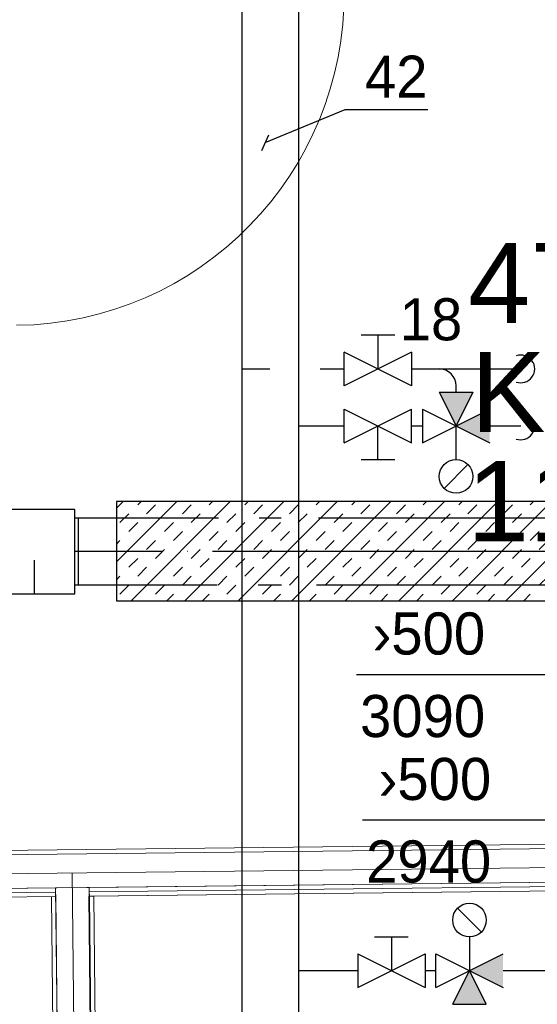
# Model space of a CAD drawing. Header units: millimetres. Extents: x 0 to 83130, y 0 to 53088.
# Tile 17 of 105: x 9964 to 11502, y 25007 to 27930. Entities that reach past the tile are written whole.
import ezdxf
from ezdxf.enums import TextEntityAlignment as Align

# ---------------------------------------------------------------- set-up
doc = ezdxf.new("R2010")
doc.units = ezdxf.units.MM
doc.header["$LTSCALE"] = 50
doc.header["$MEASUREMENT"] = 0
doc.header["$PDMODE"] = 1
for name, pattern in [('2V-CENT', [23, 20, -1.5, 0, -1.5]), ('V-KU', [2, 1, 1]), ('V-V', [2, 1, 1])]:
    doc.linetypes.add(name, pattern=pattern)
doc.layers.get('0').update_dxf_attribs({"linetype": 'CONTINUOUS'})
for name, color, linetype in [('20604A200D001$0$832 Rominfo', 7, 'CONTINUOUS'), ('V060-', 3, 'CONTINUOUS'), ('V061-', 1, 'CONTINUOUS'), ('V110', 1, 'CONTINUOUS'), ('V110-', 6, 'CONTINUOUS'), ('V111-', 1, 'CONTINUOUS'), ('xref', 7, 'CONTINUOUS')]:
    doc.layers.add(name, color=color, linetype=linetype)
for name, color, linetype, lineweight in [('20604A200D001$0$A-AREA', 32, 'CONTINUOUS', 9), ('20604A200D001$0$A-DOOR', 31, 'CONTINUOUS', 13), ('20604A200D001$0$A-WALL', 7, 'CONTINUOUS', 13)]:
    doc.layers.add(name, color=color, linetype=linetype, lineweight=lineweight)
doc.styles.add('20604A200D001$0$Arial', font='arial.ttf', dxfattribs={"height": 238.125})
doc.styles.add('FISO', font='fiso')
doc.styles.add('SIMPLEX', font='SIMPLEX')

# ---------------------------------------------------------------- blocks, each defined once
blk = doc.blocks.new('LD_P')
for p, q in [((-0.5, 0.5), (-0.5, -0.5)), ((0.5, 0.5), (-0.5, 0.5)), ((0.5, -0.5), (0.5, 0.5)), ((-0.5, -0.5), (0.5, -0.5))]:
    blk.add_line(p, q)
at = {"color": 1}
for p, q in [((-0.3, 0.5), (-0.3, 0.1)), ((0.1, 0.5), (0.1, 0.1)), ((-0.1, -0.5), (-0.1, -0.1)), ((0.3, -0.5), (0.3, -0.1))]:
    blk.add_line(p, q, dxfattribs=at)
blk = doc.blocks.new('C3A', base_point=(16246, 22590.5))
at = {"color": 0, "linetype": 'ByBlock'}
blk.add_line((16247, 22590.5), (16246, 22590.5), dxfattribs=at)
blk = doc.blocks.new('K3A', base_point=(16246, 22590.5))
at = {"color": 0, "linetype": 'ByBlock'}
for p, q in [((16246, 22591), (16247, 22591)), ((16247, 22591), (16247, 22590)), ((16247, 22590), (16246, 22590))]:
    blk.add_line(p, q, dxfattribs=at)
blk = doc.blocks.new('33A', base_point=(16246, 22590.5))
blk.add_point((16247, 22590.5))
at = {"color": 0, "linetype": 'ByBlock'}
blk.add_blockref('K3A', (16246, 22590.5), dxfattribs=at)
at = {"color": 1, "linetype": '2V-CENT'}
blk.add_blockref('C3A', (16246, 22590.5), dxfattribs=at)
at = {"style": 'SIMPLEX', "flags": 3}
blk.add_attdef('0', (16246, 22590.5), '', height=1, dxfattribs=at)
blk = doc.blocks.new('*X170')
at = {"color": 0}
for p, q in [((10251.6, 26320.6), (10430.8, 26499.8)), ((10251.6, 26479.7), (10271.7, 26499.8)), ((10295.5, 26205.4), (10589.9, 26499.8)), ((10314.9, 26490), (10324.8, 26499.8)), ((10341.4, 26463.5), (10368, 26490)), ((10447.5, 26463.5), (10474, 26490)), ((10454.5, 26205.4), (10749, 26499.8)), ((10527.1, 26490), (10536.9, 26499.8)), ((10613.6, 26205.4), (10908.1, 26499.8)), ((10633.1, 26490), (10643, 26499.8)), ((10659.6, 26463.5), (10686.2, 26490)), ((10765.7, 26463.5), (10792.2, 26490)), ((10772.7, 26205.4), (11067.2, 26499.8)), ((10845.3, 26490), (10855.1, 26499.8)), ((10931.8, 26205.4), (11226.3, 26499.8)), ((10951.3, 26490), (10961.2, 26499.8)), ((10977.8, 26463.5), (11004.3, 26490)), ((11083.9, 26463.5), (11110.4, 26490)), ((11090.9, 26205.4), (11385.4, 26499.8)), ((11163.4, 26490), (11173.3, 26499.8)), ((11250, 26205.4), (11534.3, 26489.6)), ((11269.5, 26490), (11279.4, 26499.8)), ((11296, 26463.5), (11322.5, 26490)), ((11402.1, 26463.5), (11428.6, 26490)), ((11481.6, 26490), (11491.5, 26499.8)), ((10261.9, 26437), (10288.4, 26463.5)), ((10474, 26437), (10500.5, 26463.5)), ((10580.1, 26437), (10606.6, 26463.5)), ((10792.2, 26437), (10818.7, 26463.5)), ((10898.3, 26437), (10924.8, 26463.5)), ((11110.4, 26437), (11136.9, 26463.5)), ((11216.5, 26437), (11243, 26463.5)), ((11428.6, 26437), (11455.1, 26463.5)), ((10288.4, 26410.4), (10314.9, 26437)), ((10394.5, 26410.4), (10421, 26437)), ((10606.6, 26410.4), (10633.1, 26437)), ((10712.7, 26410.4), (10739.2, 26437)), ((10924.8, 26410.4), (10951.3, 26437)), ((11030.9, 26410.4), (11057.4, 26437)), ((11243, 26410.4), (11269.5, 26437)), ((11349.1, 26410.4), (11375.6, 26437)), ((10421, 26383.9), (10447.5, 26410.4)), ((10527.1, 26383.9), (10553.6, 26410.4)), ((10739.2, 26383.9), (10765.7, 26410.4)), ((10845.3, 26383.9), (10871.8, 26410.4)), ((11057.4, 26383.9), (11083.9, 26410.4)), ((11163.4, 26383.9), (11190, 26410.4)), ((11375.6, 26383.9), (11402.1, 26410.4)), ((11481.6, 26383.9), (11508.2, 26410.4)), ((10251.6, 26373.6), (10261.9, 26383.9)), ((10341.4, 26357.4), (10368, 26383.9)), ((10553.6, 26357.4), (10580.1, 26383.9)), ((10659.6, 26357.4), (10686.2, 26383.9)), ((10871.8, 26357.4), (10898.3, 26383.9)), ((10977.8, 26357.4), (11004.3, 26383.9)), ((11190, 26357.4), (11216.5, 26383.9)), ((11296, 26357.4), (11322.5, 26383.9)), ((11508.2, 26357.4), (11534.3, 26383.6)), ((10368, 26330.9), (10394.5, 26357.4)), ((10474, 26330.9), (10500.5, 26357.4)), ((10686.2, 26330.9), (10712.7, 26357.4)), ((10792.2, 26330.9), (10818.7, 26357.4)), ((11004.3, 26330.9), (11030.9, 26357.4)), ((11110.4, 26330.9), (11136.9, 26357.4)), ((11322.5, 26330.9), (11349.1, 26357.4)), ((11428.6, 26330.9), (11455.1, 26357.4)), ((10288.4, 26304.4), (10314.9, 26330.9)), ((10500.5, 26304.4), (10527.1, 26330.9)), ((10606.6, 26304.4), (10633.1, 26330.9)), ((10818.7, 26304.4), (10845.3, 26330.9)), ((10924.8, 26304.4), (10951.3, 26330.9)), ((11136.9, 26304.4), (11163.4, 26330.9)), ((11243, 26304.4), (11269.5, 26330.9)), ((11409.1, 26205.4), (11534.3, 26330.5)), ((11455.1, 26304.4), (11481.6, 26330.9)), ((10314.9, 26277.9), (10341.4, 26304.4)), ((10421, 26277.9), (10447.5, 26304.4)), ((10633.1, 26277.9), (10659.6, 26304.4)), ((10739.2, 26277.9), (10765.7, 26304.4)), ((10951.3, 26277.9), (10977.8, 26304.4)), ((11057.4, 26277.9), (11083.9, 26304.4)), ((11269.5, 26277.9), (11296, 26304.4)), ((11375.6, 26277.9), (11402.1, 26304.4)), ((10251.6, 26267.5), (10261.9, 26277.9)), ((10261.9, 26224.8), (10288.4, 26251.3)), ((10368, 26224.8), (10394.5, 26251.3)), ((10447.5, 26251.3), (10474, 26277.9)), ((10553.6, 26251.3), (10580.1, 26277.9)), ((10580.1, 26224.8), (10606.6, 26251.3)), ((10686.2, 26224.8), (10712.7, 26251.3)), ((10765.7, 26251.3), (10792.2, 26277.9)), ((10871.8, 26251.3), (10898.3, 26277.9)), ((10898.3, 26224.8), (10924.8, 26251.3)), ((11004.3, 26224.8), (11030.9, 26251.3)), ((11083.9, 26251.3), (11110.4, 26277.9)), ((11190, 26251.3), (11216.5, 26277.9)), ((11216.5, 26224.8), (11243, 26251.3)), ((11322.5, 26224.8), (11349.1, 26251.3)), ((11402.1, 26251.3), (11428.6, 26277.9)), ((11508.2, 26251.3), (11534.3, 26277.5)), ((10401.5, 26205.4), (10421, 26224.8)), ((10507.6, 26205.4), (10527.1, 26224.8)), ((10719.7, 26205.4), (10739.2, 26224.8)), ((10825.8, 26205.4), (10845.3, 26224.8)), ((11037.9, 26205.4), (11057.4, 26224.8)), ((11144, 26205.4), (11163.4, 26224.8)), ((11356.1, 26205.4), (11375.6, 26224.8)), ((11462.2, 26205.4), (11481.6, 26224.8))]:
    blk.add_line(p, q, dxfattribs=at)
blk = doc.blocks.new('20604A200D001$0$IV01_35dB - IV01_35dB 2-331046-P04')
at = {"layer": '20604A200D001$0$A-WALL'}
blk.add_line((25637.5, 18838.7), (25589.9, 23066.3), dxfattribs=at)
blk = doc.blocks.new('20604A200D001$0$IV01_35dB - IV01_35dB-331039-P04')
at = {"layer": '20604A200D001$0$A-WALL'}
for p, q in [((25540.4, 23022.3), (25640.4, 23023.4)), ((25640.4, 23023.4), (25540.4, 23022.3)), ((25640.4, 23023.4), (25540.4, 23022.3)), ((25587.5, 18838.2), (25540.4, 23022.3)), ((25540.4, 23022.3), (25587.5, 18838.2)), ((25540.4, 23022.3), (25587.5, 18838.2)), ((25640.4, 23023.4), (25687.5, 18840)), ((25640.4, 23023.4), (25687.5, 18840)), ((25640.4, 23023.4), (25687.5, 18840)), ((25527.7, 22996.1), (25540.7, 22996.3)), ((25540.7, 22996.3), (25527.7, 22996.1)), ((25540.7, 22996.3), (25527.7, 22996.1)), ((25527.7, 22996.1), (25574.5, 18838)), ((25540.7, 22996.3), (25587.5, 18838.2)), ((25540.7, 22996.3), (25587.5, 18838.2)), ((25540.7, 22996.3), (25587.5, 18838.2)), ((25640.7, 22997.4), (25653.7, 22997.6)), ((25653.7, 22997.6), (25640.7, 22997.4)), ((25653.7, 22997.6), (25640.7, 22997.4)), ((25687.5, 18840), (25640.7, 22997.4)), ((25640.7, 22997.4), (25687.5, 18840)), ((25640.7, 22997.4), (25687.5, 18840)), ((25653.7, 22997.6), (25700.5, 18840.2))]:
    blk.add_line(p, q, dxfattribs=at)
blk = doc.blocks.new('20604A200D001$0$IV01_35dB - IV01_35dB-331043-P04')
for name in ['20604A200D001$0$IV01_35dB - IV01_35dB 2-331046-P04', '20604A200D001$0$IV01_35dB - IV01_35dB-331039-P04']:
    blk.add_blockref(name, (0, 0))
blk = doc.blocks.new('20604A200D001$0$IV02_37dB 936438 - IV02_37dB 2-338256-P04')
at = {"layer": '20604A200D001$0$A-WALL'}
blk.add_line((27114.1, 23083.5), (25252.9, 23062.6), dxfattribs=at)
blk = doc.blocks.new('20604A200D001$0$IV02_37dB 936438 - IV02_37dB-338249-P04')
at = {"layer": '20604A200D001$0$A-WALL'}
for p, q in [((27113.3, 23153), (25315.1, 23132.8)), ((27113.3, 23153), (27113.4, 23140)), ((27113.4, 23140), (27113.3, 23153)), ((27113.4, 23140), (27113.3, 23153)), ((27113.4, 23140), (25302.3, 23119.6)), ((27113.4, 23140), (25302.3, 23119.6)), ((25302.3, 23119.6), (27113.4, 23140)), ((25315.1, 23132.8), (25315.3, 23119.8)), ((25315.1, 23132.8), (25315.3, 23119.8)), ((25315.3, 23119.8), (25315.1, 23132.8)), ((25315.3, 23119.8), (27113.4, 23140)), ((25315.3, 23119.8), (27113.4, 23140)), ((27113.4, 23140), (25315.3, 23119.8)), ((27113.4, 23140), (27114.5, 23040)), ((27114.5, 23040), (27113.4, 23140)), ((27114.5, 23040), (27113.4, 23140)), ((25302.3, 23119.6), (25303.4, 23019.6)), ((25302.3, 23119.6), (25303.4, 23019.6)), ((25303.4, 23019.6), (25302.3, 23119.6)), ((25303.4, 23019.6), (27114.5, 23040)), ((25303.4, 23019.6), (27114.5, 23040)), ((27114.5, 23040), (25303.4, 23019.6)), ((27114.5, 23040), (25640.4, 23023.4)), ((27114.5, 23040), (25640.4, 23023.4)), ((25640.4, 23023.4), (27114.5, 23040)), ((27114.5, 23040), (27114.7, 23027)), ((27114.7, 23027), (27114.5, 23040)), ((27114.7, 23027), (27114.5, 23040)), ((25190.6, 23005.3), (25540.5, 23009.3)), ((25540.5, 23009.3), (25190.6, 23005.3)), ((25540.5, 23009.3), (25190.6, 23005.3)), ((25190.7, 22992.3), (25190.6, 23005.3)), ((25190.6, 23005.3), (25190.7, 22992.3)), ((25190.6, 23005.3), (25190.7, 22992.3)), ((25203.4, 23018.5), (25540.4, 23022.3)), ((25540.4, 23022.3), (25203.4, 23018.5)), ((25540.4, 23022.3), (25203.4, 23018.5)), ((25203.6, 23005.5), (25203.4, 23018.5)), ((25203.4, 23018.5), (25203.6, 23005.5)), ((25203.4, 23018.5), (25203.6, 23005.5)), ((25203.6, 23005.5), (25540.5, 23009.3)), ((25203.6, 23005.5), (25540.5, 23009.3)), ((25540.5, 23009.3), (25203.6, 23005.5)), ((25540.5, 23009.3), (25540.4, 23022.3)), ((25540.5, 23009.3), (25540.4, 23022.3)), ((25540.4, 23022.3), (25540.5, 23009.3)), ((25540.7, 22996.3), (25540.5, 23009.3)), ((25540.7, 22996.3), (25540.5, 23009.3)), ((25540.5, 23009.3), (25540.7, 22996.3)), ((25640.4, 23023.4), (25640.5, 23010.4)), ((25640.4, 23023.4), (25640.5, 23010.4)), ((25640.5, 23010.4), (25640.4, 23023.4)), ((27114.7, 23027), (25640.5, 23010.4)), ((27114.7, 23027), (25640.5, 23010.4)), ((25640.5, 23010.4), (27114.7, 23027)), ((25640.5, 23010.4), (27114.7, 23027)), ((25640.5, 23010.4), (27114.7, 23027)), ((27114.7, 23027), (25640.5, 23010.4)), ((25640.5, 23010.4), (25640.7, 22997.4)), ((25640.5, 23010.4), (25640.7, 22997.4)), ((25640.7, 22997.4), (25640.5, 23010.4)), ((25640.7, 22997.4), (27114.8, 23014)), ((25640.7, 22997.4), (27114.8, 23014)), ((27114.8, 23014), (25640.7, 22997.4)), ((27114.7, 23027), (27114.8, 23014)), ((27114.8, 23014), (27114.7, 23027)), ((27114.8, 23014), (27114.7, 23027)), ((25190.7, 22992.3), (25540.7, 22996.3)), ((25527.7, 22996.1), (25540.7, 22996.3)), ((25540.7, 22996.3), (25527.7, 22996.1))]:
    blk.add_line(p, q, dxfattribs=at)
blk = doc.blocks.new('20604A200D001$0$IV02_37dB 936438 - IV02_37dB 936438-338253-P04')
for name in ['20604A200D001$0$IV02_37dB 936438 - IV02_37dB-338249-P04', '20604A200D001$0$IV02_37dB 936438 - IV02_37dB 2-338256-P04']:
    blk.add_blockref(name, (0, 0))
blk = doc.blocks.new('20604A200D001$0$DOOR 185 - DOOR 185-410173-P04')
at = {"layer": '20604A200D001$0$A-DOOR'}
blk.add_line((25413.5, 25676.2), (26397.4, 25687.3), dxfattribs=at)
blk.add_arc((25413.5, 25676.2), 984, 270.6452, 0.6452, dxfattribs=at)
blk = doc.blocks.new('20604A200D001')
at = {"layer": '20604A200D001$0$A-AREA'}
for q in [(30117.2, 23047.8), (25686, 18840)]:
    blk.add_line((25639.2, 22997.4), q, dxfattribs=at)
at = {"layer": '20604A200D001$0$A-DOOR'}
blk.add_blockref('20604A200D001$0$DOOR 185 - DOOR 185-410173-P04', (0, 0), dxfattribs=at)
at = {"layer": '20604A200D001$0$A-WALL'}
for name in ['20604A200D001$0$IV02_37dB 936438 - IV02_37dB 936438-338253-P04', '20604A200D001$0$IV01_35dB - IV01_35dB-331043-P04']:
    blk.add_blockref(name, (0, 0), dxfattribs=at)
at = {"layer": '20604A200D001$0$832 Rominfo', "color": 7, "style": '20604A200D001$0$Arial'}
for s, p in [('478', (26765.9, 24698.9)), ('KONTOR', (26774.7, 24375.1)), ('11.8', (26763, 24051.3))]:
    blk.add_text(s, height=238.12, dxfattribs=at).set_placement(p)

msp = doc.modelspace()

# ---------------------------------------------------------------- linework, layer by layer
at = {"layer": 'V060-', "linetype": 'Continuous'}
for p, q in [((10138.25, 26451, 137), (10554.54, 26451, 137)), ((10676.28, 26451, 137), (10741, 26451, 137)), ((10851.95, 26451, 137), (11537.44, 26451, 137)), ((10551.46, 26251, 137), (10138.25, 26251, 137)), ((10742.54, 26251, 137), (10673.2, 26251, 137)), ((11537.44, 26251, 137), (10845.79, 26251, 137))]:
    msp.add_line(p, q, dxfattribs=at)
at = {"layer": 'V060-', "color": 1, "linetype": '2V-CENT'}
msp.add_line((11537.44, 26351, 137), (10138.25, 26351, 137), dxfattribs=at)
at = {"layer": 'V060-', "color": 1}
msp.add_lwpolyline([(10251.57, 26205.35), (11534.34, 26205.35), (11534.34, 26499.83), (10251.57, 26499.83)], close=True, dxfattribs=at)
at = {"layer": 'V061-'}
for p, q in [((11940.29, 25985.46), (10965.43, 25985.46)), ((11940.29, 25553.71), (10983.4, 25553.71))]:
    msp.add_line(p, q, dxfattribs=at)
at = {"layer": 'V110', "color": 1}
for p, q in [((11336.23, 25221.77), (11265.52, 25292.48)), ((11018.65, 25207.12), (11118.65, 25207.12)), ((11068.65, 25207.12), (11068.65, 25107.12)), ((11300.87, 25207.12), (11300.87, 25107.12)), ((10968.65, 25157.12), (11168.65, 25057.12)), ((10968.65, 25057.12), (11168.65, 25157.12)), ((10968.65, 25157.12), (10968.65, 25057.12)), ((11168.65, 25157.12), (11168.65, 25057.12)), ((11200.87, 25157.12), (11400.87, 25057.12)), ((11200.87, 25057.12), (11400.87, 25157.12)), ((11200.87, 25057.12), (11200.87, 25157.12)), ((11250.87, 25007.12), (11300.87, 25107.12)), ((11350.87, 25007.12), (11300.87, 25107.12)), ((11250.87, 25007.12), (11350.87, 25007.12))]:
    msp.add_line(p, q, dxfattribs=at)
msp.add_circle((11300.87, 25257.12), 50, dxfattribs=at)
at = {"layer": 'V110-', "linetype": 'V-V'}
for p, q in [((10624.82, 22874.71), (10624.82, 46058.79)), ((10794.13, 23044.01), (10794.13, 45889.49)), ((11260.97, 26824.14), (11260.97, 26843.44))]:
    msp.add_line(p, q, dxfattribs=at)
at = {"layer": 'V110-', "color": 1}
for p, q in [((11078.75, 26993.44), (10978.75, 26993.44)), ((11028.75, 26993.44), (11028.75, 26893.44)), ((11128.75, 26943.44), (10928.75, 26843.44)), ((11128.75, 26843.44), (10928.75, 26943.44)), ((10928.75, 26843.44), (10928.75, 26943.44)), ((11128.75, 26943.44), (11128.75, 26843.44)), ((11210.97, 26824.14), (11310.97, 26824.14)), ((11210.97, 26824.14), (11260.97, 26724.14)), ((11310.97, 26824.14), (11260.97, 26724.14)), ((10928.75, 26674.14), (11128.75, 26774.14)), ((10928.75, 26774.14), (11128.75, 26674.14)), ((10928.75, 26674.14), (10928.75, 26774.14)), ((11128.75, 26674.14), (11128.75, 26774.14)), ((11160.97, 26774.14), (11160.97, 26674.14)), ((11160.97, 26674.14), (11360.97, 26774.14)), ((11160.97, 26774.14), (11360.97, 26674.14)), ((11028.75, 26624.14), (11028.75, 26724.14)), ((11260.97, 26624.14), (11260.97, 26724.14)), ((10978.75, 26624.14), (11078.75, 26624.14)), ((11296.33, 26609.5), (11225.62, 26538.79))]:
    msp.add_line(p, q, dxfattribs=at)
at = {"layer": 'V110-', "linetype": 'V-KU'}
for p, q in [((10624.82, 26893.44), (10707.61, 26893.44)), ((10856.88, 26893.44), (10928.75, 26893.44)), ((11128.75, 26893.44), (11453.5, 26893.44)), ((10794.13, 26724.14), (10928.75, 26724.14)), ((11128.75, 26724.14), (11160.97, 26724.14)), ((11360.97, 26724.14), (11453.5, 26724.14)), ((10794.13, 25107.12), (10968.65, 25107.12)), ((11168.65, 25107.12), (11200.87, 25107.12)), ((11400.87, 25107.12), (11604.91, 25107.12))]:
    msp.add_line(p, q, dxfattribs=at)
at = {"layer": 'V110-', "color": 1}
msp.add_circle((11260.97, 26574.14), 50, dxfattribs=at)
for centre in [(11453.5, 26893.44), (11453.5, 26724.14)]:
    msp.add_arc(centre, 41.12, 250.88502, 469.11498, dxfattribs=at)
at = {"layer": 'V110-', "linetype": 'V-V'}
msp.add_arc((11210.97, 26843.44), 50, 0, 90, dxfattribs=at)
at = {"layer": 'V110-'}
for points in [[(11210.97, 26824.14), (11310.97, 26824.14), (11260.97, 26724.14)], [(11360.97, 26774.14), (11360.97, 26674.14), (11260.97, 26724.14)], [(11400.87, 25057.12), (11400.87, 25157.12), (11300.87, 25107.12)], [(11250.87, 25007.12), (11350.87, 25007.12), (11300.87, 25107.12)]]:
    msp.add_solid(points, dxfattribs=at)
at = {"layer": 'V111-'}
for p, q in [((10694.1, 27565.16), (10931.13, 27663.26)), ((10931.13, 27663.26), (11177.46, 27663.26)), ((10684, 27542.29), (10704.2, 27588.03))]:
    msp.add_line(p, q, dxfattribs=at)

# ---------------------------------------------------------------- block references
at = {"layer": 'V060-', "color": 1}
msp.add_blockref('*X170', (0, 0), dxfattribs=at)
at = {"layer": 'V060-', "xscale": 600, "yscale": 250, "zscale": 600, "rotation": 180}
msp.add_blockref('LD_P', (9828.25, 26351, 137), dxfattribs=at)
at = {"layer": 'V060-', "linetype": 'Continuous', "xscale": 10, "yscale": 200.0000000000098, "zscale": 10}
msp.add_blockref('33A', (10128.25, 26351, 137), dxfattribs=at)
at = {"layer": 'xref'}
msp.add_blockref('20604A200D001', (-15469.5, 2330.58), dxfattribs=at)

# ---------------------------------------------------------------- texts
at = {"layer": 'V061-', "color": 1, "style": 'FISO'}
for s, p in [('›500', (11347.42, 26045.46)), ('3090', (11347.42, 25800.46)), ('›500', (11365.39, 25613.71)), ('2940', (11365.39, 25368.71))]:
    msp.add_text(s, height=125, dxfattribs=at).set_placement(p, align=Align.RIGHT)
at = {"layer": 'V111-', "color": 1, "style": 'FISO'}
for s, p in [('42', (10990.12, 27698.55)), ('18', (11093.51, 26978.23))]:
    msp.add_text(s, height=125, dxfattribs=at).set_placement(p)

doc.saveas('drawing.dxf')
